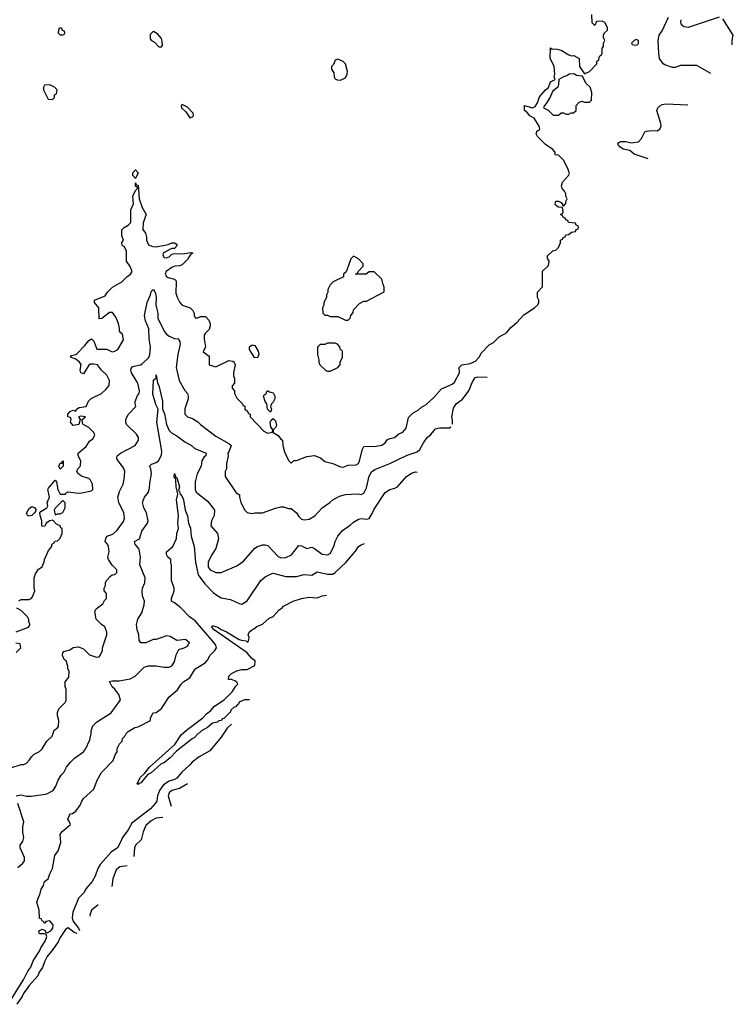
# Model space of a CAD drawing. Header units: inches. Extents: x 2348341 to 2479810, y 460419 to 613669.
# Tile 129 of 256: x 2433477 to 2438978, y 504244 to 511830. Entities that reach past the tile are written whole.
import ezdxf

# ---------------------------------------------------------------- set-up
doc = ezdxf.new("R2010")
doc.units = ezdxf.units.IN
doc.header["$MEASUREMENT"] = 0
doc.layers.add('C4530', color=7, linetype='Continuous')
doc.layers.add('C4531', color=7, linetype='Continuous')

msp = doc.modelspace()

# ---------------------------------------------------------------- linework, layer by layer
at = {"layer": 'C4530', "color": 2}
for points, elevation in [([(2433470, 507352), (2433490, 507362), (2433550, 507362), (2433566, 507370), (2433576.4, 507383.6), (2433595.3, 507430), (2433588.4, 507451.6), (2433588.4, 507528.4), (2433600.4, 507559.6), (2433623.1, 507596.9), (2433650, 507614), (2433667.3, 507652.7), (2433668, 507670), (2433700.4, 507739.6), (2433726, 507770), (2433726, 507790), (2433742, 507798), (2433747.3, 507812.7), (2433770, 507814), (2433790, 507834), (2433806, 507870), (2433806, 507910), (2433794.6, 507914.6), (2433788.7, 507930), (2433762.5, 507942.5), (2433734, 507974), (2433710, 507968.7), (2433682, 507950), (2433671.3, 507928.7), (2433650, 507926), (2433648, 507930), (2433649.2, 507970), (2433634.5, 508010), (2433632.7, 508030), (2433639.3, 508040.7), (2433688, 508070), (2433695.3, 508084.7), (2433689.1, 508110.9), (2433708, 508150), (2433693.2, 508210), (2433699.3, 508220.7), (2433750, 508282), (2433762, 508270), (2433771.3, 508210), (2433790, 508174), (2433830, 508174), (2433836.4, 508183.6), (2433850, 508191), (2433930, 508181), (2433956.5, 508183.5), (2434030, 508201), (2434042, 508210), (2434039, 508250), (2434022.7, 508282.7), (2434010, 508294), (2433958, 508310), (2433928, 508330), (2433918, 508350), (2433926, 508370), (2433947.3, 508392.7), (2433948, 508430), (2433928, 508470), (2433928.7, 508490), (2433990, 508542), (2434016.4, 508583.6), (2434040.4, 508599.6), (2434058, 508630), (2434048, 508650), (2434010, 508688), (2433966, 508710), (2433960.4, 508720.4), (2433958, 508750), (2433986, 508770), (2433950, 508775.1), (2433932, 508770), (2433944.7, 508750), (2433934, 508710), (2433890, 508702), (2433869, 508730), (2433874, 508750), (2433870, 508766), (2433848.7, 508770), (2433848.7, 508790), (2433866, 508810), (2433890, 508822), (2433910, 508814), (2433915.3, 508830), (2433937, 508843), (2433989.1, 508850.9), (2434009.1, 508890.9), (2434028.9, 508911.1), (2434108.9, 508951.1), (2434140.4, 508979.6), (2434167.3, 509012.7), (2434168.7, 509050), (2434148.7, 509090), (2434108, 509130), (2434078, 509170), (2434050, 509177), (2434024, 509176), (2434010, 509168), (2433970, 509101.2), (2433950, 509108.7), (2433942.7, 509130), (2433952, 509172), (2433939.3, 509190), (2433910, 509214), (2433868, 509230), (2433878, 509242), (2433910, 509250.7), (2433921.2, 509258.8), (2433980.2, 509319.8), (2434010, 509358), (2434030, 509372), (2434050, 509354), (2434072, 509292), (2434150, 509291.3), (2434190, 509271), (2434210, 509274.8), (2434234, 509290), (2434276.4, 509363.6), (2434270, 509406), (2434256.4, 509416.4), (2434248, 509430), (2434248, 509450), (2434238, 509490), (2434218, 509538), (2434192.9, 509572.9), (2434170, 509574), (2434110, 509528), (2434090, 509526), (2434088.7, 509610), (2434055.3, 509650), (2434055.3, 509670), (2434137.2, 509702.8), (2434154, 509730), (2434194, 509770), (2434264, 509810), (2434304, 509850), (2434331.4, 509868.6), (2434344, 509890), (2434330, 509928), (2434302, 509970), (2434302, 510000)], 78), ([(2434589, 510000), (2434590, 509998.8), (2434610, 509994.8), (2434621.3, 510000)], 78), ([(2434781.4, 510000), (2434770, 509981.2), (2434730, 509941.2), (2434710, 509932.7), (2434674, 509930), (2434650, 509921.2), (2434606.8, 509890), (2434598, 509870), (2434610, 509852), (2434622.8, 509842.8), (2434670, 509832), (2434679.8, 509819.8), (2434684.7, 509810), (2434682, 509722), (2434691.1, 509691.1), (2434712, 509650), (2434731.1, 509631.1), (2434792, 509610), (2434812, 509590), (2434822, 509570), (2434822, 509550), (2434830, 509534), (2434850, 509534), (2434870, 509542), (2434910, 509542), (2434934.8, 509514.8), (2434946, 509490), (2434946, 509470), (2434937.3, 509442.7), (2434907.1, 509412.9), (2434900.7, 509399.3), (2434900.7, 509370), (2434911, 509310), (2434891.3, 509270), (2434938, 509238), (2434938, 509170), (2434990, 509156), (2435090, 509204.7), (2435119.6, 509199.6), (2435131.6, 509191.6), (2435138, 509170), (2435124.7, 509110), (2435124.7, 509084.7), (2435132.7, 509067.3), (2435134, 509030), (2435114, 509010), (2435114, 508990), (2435134, 508970), (2435134, 508950), (2435150, 508914), (2435194, 508870), (2435198, 508858), (2435212.7, 508852.7), (2435214, 508830), (2435232.7, 508812.7), (2435238, 508798), (2435254, 508790), (2435254, 508770), (2435359.6, 508659.6), (2435390, 508644.7), (2435427.3, 508652.7), (2435428, 508670), (2435414, 508694), (2435408.7, 508730), (2435414.6, 508745.4), (2435430, 508756), (2435450, 508738), (2435456.3, 508703.7), (2435450, 508688), (2435432, 508670), (2435432, 508650), (2435470, 508626), (2435490, 508598), (2435502, 508590), (2435504.7, 508550), (2435519.8, 508499.8), (2435550, 508434), (2435570, 508414), (2435590, 508434), (2435610, 508434), (2435690, 508464.7), (2435750, 508471), (2435795.3, 508455.3), (2435830, 508424.7), (2435890, 508411.3), (2435950, 508384.7), (2435970, 508382), (2436010, 508398), (2436070, 508401), (2436088, 508410), (2436097.2, 508430), (2436119, 508521), (2436130, 508542), (2436190, 508544.7), (2436210, 508541), (2436270, 508551.3), (2436295.3, 508570), (2436310, 508592), (2436330, 508602), (2436366, 508610), (2436400.2, 508639.8), (2436430, 508652), (2436456.5, 508683.5), (2436474.6, 508765.4), (2436510, 508802), (2436550, 508822), (2436574.6, 508845.4), (2436610, 508864.7), (2436670, 508918), (2436730, 508984.7), (2436810, 509021), (2436830, 509038), (2436868, 509110), (2436866, 509150), (2436886, 509170), (2436950, 509181), (2436990, 509198), (2437018, 509230), (2437036.4, 509263.6), (2437096.4, 509323.6), (2437130, 509342), (2437174, 509386), (2437230, 509418), (2437262.7, 509457.3), (2437310, 509498), (2437363.1, 509556.9), (2437446, 509610), (2437470, 509634), (2437478, 509650), (2437478, 509670), (2437468, 509690), (2437468.4, 509731.6), (2437507.3, 509772.7), (2437508.4, 509891.6), (2437550, 509934), (2437555.3, 509950), (2437558, 509970), (2437546, 509990), (2437546, 510000)], 78), ([(2436042, 510000), (2436030, 509988), (2435999.6, 509900.4), (2435992.7, 509887.3), (2435974, 509870), (2435974, 509850), (2435894, 509810), (2435870, 509786), (2435852, 509750), (2435852, 509730), (2435842, 509710), (2435842, 509690), (2435822, 509650), (2435822, 509630), (2435812, 509610), (2435814, 509570), (2435830, 509554), (2435850, 509554), (2435870, 509542), (2435930, 509542), (2435990, 509514), (2436010, 509514), (2436026, 509530), (2436028.7, 509551.3), (2436047.3, 509572.7), (2436050, 509594), (2436096.4, 509643.6), (2436130, 509662), (2436150, 509662), (2436287.3, 509732.7), (2436288, 509770), (2436278, 509790), (2436268, 509830), (2436210, 509886), (2436170, 509886), (2436148.4, 509868.4), (2436066, 509870), (2436082, 509878), (2436086, 509890), (2436126, 509930), (2436126, 509950), (2436088.4, 509988.4), (2436065.7, 510000)], 82), ([(2433410, 506064.7), (2433490, 506091.3), (2433510, 506092), (2433530, 506102), (2433554, 506126), (2433569.1, 506150.9), (2433588, 506170), (2433630, 506192), (2433650, 506212), (2433688, 506270), (2433728, 506310), (2433743.1, 506356.9), (2433766, 506370), (2433776.4, 506383.6), (2433778, 506430), (2433768.7, 506470), (2433768.9, 506491.1), (2433780.2, 506519.8), (2433828, 506570), (2433834.6, 506585.4), (2433835.3, 506670), (2433828.4, 506691.6), (2433828.4, 506728.4), (2433856.4, 506763.6), (2433858, 506810), (2433848.9, 506828.9), (2433848.4, 506848.4), (2433835.3, 506890), (2433821.5, 506901.5), (2433808.7, 506930), (2433809, 506951), (2433819, 506961), (2433864.7, 506975.3), (2433890, 506992), (2433930, 506998), (2433970, 506982), (2434016.9, 506936.9), (2434070, 506918), (2434090, 506922), (2434098, 506930), (2434115.3, 506970), (2434115.3, 506990), (2434148.7, 507090), (2434148.4, 507111.6), (2434132.9, 507152.9), (2434108, 507170), (2434066, 507210), (2434058, 507270), (2434066, 507290), (2434118, 507330), (2434130, 507354), (2434146, 507370), (2434146, 507410), (2434128, 507430), (2434128, 507450), (2434138, 507470), (2434138, 507490), (2434146, 507510), (2434176.4, 507543.6), (2434190, 507552), (2434210, 507554), (2434226, 507570), (2434226, 507590), (2434190, 507628), (2434162, 507670), (2434158, 507690), (2434168, 507730), (2434162, 507770), (2434154, 507790), (2434137.2, 507810), (2434138, 507822), (2434148.7, 507850), (2434195.1, 507864.9), (2434230, 507898), (2434277, 507963), (2434285.2, 507990), (2434279.3, 508030), (2434241.2, 508110), (2434234, 508150), (2434245.6, 508194.4), (2434274, 508250), (2434284, 508290), (2434289, 508350), (2434277.5, 508377.5), (2434230, 508442), (2434225.6, 508454.4), (2434229.4, 508470.6), (2434255.3, 508490), (2434368.7, 508550), (2434394, 508590), (2434393.2, 508610), (2434376.6, 508636.6), (2434302, 508710), (2434295.3, 508730), (2434295.3, 508750), (2434312.9, 508787.1), (2434374, 508850), (2434368, 508870), (2434368.7, 508888.7), (2434385.4, 508934.6), (2434398, 508950), (2434401.2, 508970), (2434389.3, 509029.3), (2434339, 509110), (2434333.2, 509130), (2434336.5, 509143.5), (2434345.1, 509154.9), (2434358.9, 509161.1), (2434409.3, 509170.7), (2434422, 509178), (2434471.9, 509228.1), (2434481.2, 509250), (2434486.6, 509310), (2434476, 509370), (2434472, 509448), (2434446, 509510), (2434439, 509550), (2434459.7, 509650), (2434487, 509710), (2434490, 509734), (2434496.4, 509743.6), (2434510, 509751.3), (2434523.5, 509723.5), (2434530.4, 509690.4), (2434527, 509630), (2434543.6, 509570), (2434543.1, 509530), (2434590.8, 509430), (2434610, 509406), (2434630.5, 509390.5), (2434670, 509374), (2434698, 509370), (2434711, 509350), (2434714.8, 509330), (2434696, 509250), (2434682.8, 509150), (2434706, 509050), (2434750, 508972), (2434771, 508950), (2434776, 508930), (2434776, 508910), (2434751.6, 508831.6), (2434751.3, 508791.3), (2434771.1, 508771.1), (2434810, 508758), (2434850, 508731), (2434871.3, 508710), (2434990, 508621), (2435090, 508564), (2435106.8, 508550), (2435093.4, 508506.6), (2435081, 508490), (2435084.7, 508470), (2435071.1, 508408.9), (2435071, 508370), (2435061, 508350), (2435061, 508310), (2435145.4, 508185.4), (2435172, 508170), (2435172, 508150), (2435182, 508110), (2435212, 508050), (2435230, 508032), (2435270, 508024.7), (2435291.1, 508031.1), (2435350, 508031.3), (2435450, 508066), (2435490, 508076), (2435510, 508076), (2435550, 508064.7), (2435570, 508064.7), (2435610, 508031), (2435630, 508001), (2435650, 507982.8), (2435670, 507976), (2435710, 507981), (2435752.9, 508007.1), (2435808, 508070), (2435868, 508110), (2435890, 508131.3), (2435942, 508158), (2435990, 508171), (2436035.3, 508175.3), (2436090, 508176), (2436110, 508171), (2436130, 508181), (2436150, 508222), (2436170, 508312), (2436190, 508346), (2436215.5, 508364.5), (2436330, 508410.8), (2436464.8, 508475.2), (2436540.2, 508499.8), (2436562.7, 508517.3), (2436589.5, 508570.5), (2436619, 508610), (2436646.3, 508633.7), (2436683.2, 508676.8), (2436713.6, 508686.4), (2436790, 508686), (2436799.6, 508694)], 74), ([(2433449.5, 505850.5), (2433490, 505858), (2433530, 505846.8), (2433566.4, 505846.4), (2433676.5, 505863.5), (2433692.9, 505867.1), (2433735.3, 505890), (2433756.5, 505923.5), (2433775.3, 505970), (2433798, 506010), (2433818, 506030), (2433838, 506070), (2433868.7, 506110), (2433900.2, 506139.8), (2433968.7, 506190), (2433984, 506210), (2434018.6, 506281.4), (2434028.9, 506328.9), (2434029.1, 506350.9), (2434042, 506390), (2434070, 506418), (2434182, 506490), (2434250, 506582), (2434254, 506590), (2434241.2, 506630), (2434212.1, 506672.1), (2434189.3, 506690), (2434170, 506731.3), (2434190, 506736), (2434243.1, 506736.9), (2434330, 506751.3), (2434368.4, 506771.6), (2434438, 506842), (2434468.9, 506851.1), (2434530, 506851.3), (2434590, 506841), (2434630, 506841), (2434650, 506852), (2434670, 506882), (2434683.1, 506936.9), (2434703.1, 506976.9), (2434746, 506990), (2434770, 507002), (2434775.3, 507010), (2434778, 507022), (2434786, 507030), (2434755.3, 507055.3), (2434690, 507048), (2434636.4, 507076.4), (2434610, 507082), (2434530, 507055.3), (2434506, 507054), (2434450, 507028.7), (2434410, 507028), (2434398, 507050), (2434395.3, 507090), (2434382, 507130), (2434378, 507170), (2434382, 507190), (2434388.7, 507210), (2434420.2, 507259.8), (2434438, 507322), (2434439, 507350), (2434425.2, 507390), (2434422, 507430), (2434424, 507450), (2434442, 507490), (2434444, 507530), (2434404, 507630), (2434409, 507690), (2434397.2, 507750), (2434368.7, 507790), (2434362, 507810), (2434402, 507830), (2434419, 507890), (2434462, 507950), (2434469, 507970), (2434454, 508030), (2434434, 508070), (2434424, 508110), (2434439, 508150), (2434469.1, 508190.9), (2434478, 508222), (2434480.2, 508259.8), (2434494, 508330), (2434488.7, 508370), (2434478, 508390), (2434494.6, 508405.4), (2434530, 508418), (2434548, 508430), (2434570, 508474), (2434573.8, 508506.2), (2434534, 508730), (2434543.7, 508830), (2434526.2, 508866.2), (2434504.4, 508944.4), (2434508.5, 509051.5), (2434528.7, 509070), (2434530, 509094), (2434538.8, 509030), (2434550, 509011.3), (2434579.5, 508890), (2434578.8, 508830), (2434593.4, 508793.4), (2434610, 508712), (2434630, 508664.7), (2434647.5, 508647.5), (2434690, 508624.7), (2434750, 508578), (2434802, 508550), (2434826.8, 508526.8), (2434914, 508490), (2434911.3, 508470), (2434898.8, 508461.2), (2434881, 508430), (2434876, 508390), (2434846, 508330), (2434831.3, 508270), (2434831.3, 508210), (2434838, 508190), (2434922, 508122), (2434951.3, 508090), (2434978, 508050), (2434976, 508010), (2434956, 507970), (2434951.1, 507931.1), (2435001, 507870), (2435010.6, 507830), (2434990, 507755.3), (2434956.7, 507703.3), (2434930.7, 507650), (2434930.6, 507610.6), (2434946, 507590), (2434990, 507570.8), (2435030, 507571), (2435150, 507622.8), (2435203.2, 507656.8), (2435290, 507758), (2435310, 507771.3), (2435350, 507784.7), (2435370, 507784.7), (2435390, 507778), (2435470, 507694.8), (2435490, 507684), (2435530, 507686.8), (2435572.5, 507707.5), (2435630, 507778), (2435650, 507776), (2435690, 507756), (2435730, 507766), (2435750, 507756), (2435810, 507710.8), (2435850, 507706), (2435870, 507718), (2435899.3, 507770), (2435909.4, 507810.6), (2435929, 507850), (2435965.6, 507894.4), (2436025.6, 507934.4), (2436050, 507958), (2436090, 507981), (2436110, 507986), (2436150, 507982.8), (2436170, 507986.8), (2436195.3, 508024.7), (2436210, 508058), (2436293.6, 508186.4), (2436330, 508211), (2436370, 508221), (2436390, 508231.3), (2436458, 508310), (2436502, 508338), (2436530, 508346), (2436542, 508344.6)], 70), ([(2436814.1, 508713.7), (2436814.6, 508745.4), (2436809, 508770), (2436822, 508838), (2436842, 508870), (2436890, 508906), (2436918.9, 508941.1), (2436943.2, 508976.8), (2436965.4, 509034.6), (2436987.2, 509072.8), (2437010, 509079.1), (2437080.7, 509075.3)], 74), ([(2433391.9, 504248.1), (2433510, 504438), (2433540.1, 504499.9), (2433564, 504530), (2433580.9, 504579.1), (2433630, 504652), (2433640.9, 504679.1), (2433674, 504730), (2433686, 504766), (2433682, 504782), (2433670, 504786), (2433630, 504786), (2433626, 504810), (2433650, 504822), (2433672.7, 504812.7), (2433678, 504798), (2433690, 504794), (2433718, 504810), (2433734, 504830), (2433736.4, 504856.4), (2433710, 504886), (2433678, 504882), (2433670, 504866), (2433662, 504882), (2433650, 504886), (2433642, 504902), (2433630, 504906), (2433628.7, 504970), (2433609.3, 505030.7), (2433622, 505070), (2433633.2, 505086.8), (2433642, 505130), (2433660.2, 505159.8), (2433669, 505190), (2433698, 505210), (2433709, 505250), (2433729.3, 505290.7), (2433749.4, 505390.6), (2433773.2, 505426.8), (2433795.3, 505490), (2433789, 505551), (2433805.2, 505574.8), (2433868, 505630), (2433862, 505650), (2433848.7, 505670), (2433860.2, 505699.8), (2433868, 505710), (2433885.2, 505714.8), (2433910, 505732), (2433943.1, 505776.9), (2433955.3, 505810), (2433968.7, 505830), (2434050, 505902), (2434075.3, 505970), (2434108, 506030), (2434198, 506122), (2434215.3, 506170), (2434228, 506190), (2434230, 506214), (2434248, 506250), (2434268, 506270), (2434269.1, 506290.9), (2434288, 506310), (2434298, 506330), (2434314.6, 506345.4), (2434364.7, 506375.3), (2434390, 506382), (2434486, 506430), (2434486, 506450), (2434506, 506490), (2434530, 506492), (2434570, 506522), (2434630, 506612), (2434692.9, 506667.1), (2434722, 506710), (2434742, 506730), (2434790, 506758), (2434823.2, 506816.8), (2434835.3, 506830), (2434906.3, 506873.7), (2434925.6, 506894.4), (2434946.3, 506933.7), (2434982, 506970), (2434994, 506990), (2434989, 507010), (2434977.2, 507030), (2434830, 507197.2), (2434785.2, 507230), (2434718.6, 507298.6), (2434670, 507338), (2434648, 507350), (2434648, 507370), (2434668.7, 507430), (2434668.7, 507450), (2434648.7, 507510), (2434648.4, 507628.4), (2434642, 507650), (2434642, 507670), (2434619, 507690), (2434609, 507710), (2434608.7, 507730), (2434658, 507770), (2434687.3, 507832.7), (2434688, 507870), (2434702, 507910), (2434697.2, 507950), (2434702.7, 508010), (2434687, 508130), (2434695.3, 508175.3), (2434682.4, 508230), (2434682, 508282), (2434678, 508298), (2434670, 508298), (2434667.9, 508307.9), (2434670, 508334), (2434682, 508302), (2434690, 508302), (2434710.4, 508230), (2434702, 508202), (2434710, 508194), (2434715.3, 508175.3), (2434730, 508156.3), (2434740.3, 508130), (2434752.2, 508050), (2434770, 508006), (2434779.5, 507950), (2434793.4, 507913.4), (2434798.3, 507850), (2434821.1, 507770), (2434831.8, 507650), (2434853.5, 507553.5), (2434904.1, 507484.1), (2434970, 507416), (2434995.9, 507395.9), (2435030, 507374.8), (2435103.5, 507363.5), (2435170, 507331), (2435190, 507326), (2435230, 507351.3), (2435335.3, 507510), (2435370, 507538), (2435410, 507558), (2435430, 507564.7), (2435530, 507538.8), (2435610, 507538.8), (2435670, 507554.8), (2435730, 507551), (2435770, 507574.8), (2435850, 507557.3), (2435890, 507558.8), (2435909.5, 507570.5), (2435992.1, 507647.9), (2436065.6, 507734.4), (2436089.4, 507770.6), (2436110, 507784.7), (2436135.6, 507793.2)], 66), ([(2435248.1, 506589.2), (2435210, 506589), (2435170, 506572.7), (2435164.7, 506555.3), (2435154, 506550), (2435143.6, 506536.4), (2435130, 506534), (2435106, 506510), (2435103.6, 506496.4), (2435050, 506446), (2435038, 506442), (2435034, 506430), (2435012.7, 506427.3), (2435002, 506418), (2434964.7, 506410), (2434924, 506376), (2434878, 506350), (2434864.5, 506335.5), (2434852, 506330), (2434822.8, 506297.2), (2434806, 506290), (2434687, 506193), (2434637.3, 506142.7), (2434593.7, 506106.3), (2434566.2, 506093.8), (2434492.2, 506027.8), (2434465.2, 506014.8), (2434410.4, 505949.6), (2434394.8, 505945.2), (2434390, 505938), (2434383.1, 505943.1), (2434407, 505990), (2434439.1, 506020.9), (2434477, 506070), (2434673.6, 506246.4), (2434721.1, 506318.9), (2434763.5, 506356.5), (2434889, 506450), (2434917.5, 506482.5), (2434950, 506506.8), (2434980.1, 506539.9), (2435054, 506590), (2435114, 506650), (2435144, 506696), (2435158, 506710), (2435150, 506726), (2435136.4, 506736.4), (2435110, 506746), (2435087.3, 506747.3), (2435090, 506772), (2435110, 506792), (2435150, 506812), (2435190, 506822), (2435230, 506822), (2435290, 506854), (2435292.7, 506890), (2435266.8, 506906.8), (2435230, 506952.3), (2434977.2, 507130), (2434959, 507150), (2434961.2, 507158.8), (2434970, 507161), (2435004.7, 507150), (2435030, 507130.7), (2435072.4, 507112.4), (2435170, 507054.8), (2435188.2, 507048.2), (2435224.7, 507044.7), (2435230, 507034), (2435242, 507038), (2435246, 507070), (2435238, 507090), (2435246, 507110), (2435266, 507130), (2435283.1, 507136.9), (2435304.7, 507155.3), (2435348.4, 507171.6), (2435400.2, 507219.8), (2435430, 507232), (2435476.4, 507283.6), (2435500.4, 507299.6), (2435510, 507312), (2435586, 507350), (2435649.1, 507370.9), (2435710, 507381), (2435770, 507376), (2435810, 507390.8), (2435842.1, 507395.1)], 62), ([(2433450, 507114), (2433546, 507150), (2433558, 507170), (2433548.4, 507188.4), (2433547.3, 507207.3), (2433538, 507230), (2433490, 507278), (2433456.4, 507296.4)], 78), ([(2433450, 506954), (2433486, 506990), (2433482, 507022), (2433447.3, 507027.3)], 78), ([(2435110, 506401.7), (2435076, 506370), (2435030, 506301.2), (2434942.9, 506197.1), (2434860.7, 506150), (2434806.8, 506110), (2434790, 506089), (2434726.6, 506033.4), (2434690, 505986), (2434670, 505974.7), (2434630, 505962.4), (2434586.5, 505933.5), (2434554, 505890), (2434539.3, 505850), (2434533.4, 505810), (2434522.8, 505790), (2434486.8, 505750), (2434340.9, 505639.1), (2434312.5, 505587.5), (2434270.7, 505530), (2434252.8, 505487.2), (2434230.6, 505449.4), (2434183.1, 505416.9), (2434098.5, 505321.5), (2434080.7, 505290), (2434058.8, 505230), (2434036, 505190), (2433987.5, 505132.5), (2433973.7, 505106.3), (2433930, 505062), (2433886.7, 504953.3), (2433882, 504910), (2433886.4, 504886.4), (2433930.4, 504830.4), (2433938.8, 504813)], 66), ([(2434771.5, 505942.6), (2434710, 505906), (2434650, 505891.8), (2434630, 505873.2), (2434623, 505850), (2434644.9, 505770.8)], 70), ([(2433462, 505298), (2433502, 505330), (2433515.3, 505350), (2433514, 505374), (2433482, 505450), (2433482, 505470), (2433502, 505498), (2433508.7, 505530), (2433502, 505570), (2433502, 505610), (2433508.7, 505650), (2433464, 505790)], 70), ([(2434579.8, 505682.5), (2434530, 505678), (2434490, 505656), (2434450, 505621.2), (2434428.5, 505571.5), (2434414, 505510), (2434370.5, 505469.5), (2434362, 505450), (2434358, 505381.7)], 70), ([(2434305.5, 505310.4), (2434250, 505304), (2434221.4, 505278.6), (2434194.8, 505210), (2434189, 505152.5)], 70), ([(2434083.7, 505009.5), (2434031, 504970), (2434018.8, 504930), (2434019.9, 504922.9)], 70), ([(2433920.9, 504788.6), (2433897.5, 504797.5), (2433850, 504832), (2433830, 504821.2), (2433790, 504759), (2433775.2, 504724.8), (2433734.2, 504665.8), (2433688.7, 504611.3), (2433668.5, 504571.5), (2433653.7, 504526.3), (2433628.2, 504491.8), (2433616.3, 504463.7), (2433550, 504389), (2433535.8, 504364.2), (2433508.3, 504331.7), (2433495.8, 504304.2), (2433456.4, 504243.6)], 66)]:
    msp.add_lwpolyline(points, dxfattribs=dict(at, elevation=elevation))
for points, elevation in [([(2435310, 509224), (2435286.6, 509226.6), (2435249.1, 509289.1), (2435249.2, 509310), (2435270, 509326), (2435290, 509318.8), (2435316.1, 509276.1), (2435320.7, 509250)], 78), ([(2435910, 509338), (2435850, 509338), (2435830, 509328), (2435792.7, 509327.3), (2435772.7, 509307.3), (2435772, 509250), (2435782, 509210), (2435782, 509190), (2435792, 509170), (2435834, 509130), (2435850, 509122), (2435870, 509122), (2435928.9, 509151.1), (2435948, 509170), (2435948.9, 509191.1), (2435966, 509230), (2435966, 509270), (2435962, 509282), (2435950, 509286), (2435946, 509310), (2435926, 509330)], 82), ([(2435410, 508806), (2435388.7, 508830), (2435382, 508870), (2435369, 508889), (2435357.2, 508930), (2435360.9, 508939.1), (2435378, 508950), (2435386, 508970), (2435389.1, 508970.9), (2435402, 508962), (2435430, 508956), (2435444, 508930), (2435444, 508910), (2435430, 508882), (2435418, 508870), (2435411.3, 508850), (2435418, 508830)], 78), ([(2433790, 508366), (2433778, 508390), (2433790, 508412), (2433806, 508414), (2433806, 508426), (2433811.6, 508431.6), (2433812, 508390)], 78), ([(2433545.6, 508005.6), (2433534.6, 508014.6), (2433529, 508029), (2433550, 508064.7), (2433570, 508078), (2433591.1, 508071.1), (2433604.7, 508050), (2433592, 508030), (2433570, 508009.3)], 78), ([(2433810, 508126), (2433750, 508066), (2433742, 508050), (2433750, 508014), (2433770, 508022), (2433790, 508022), (2433810, 508034), (2433828, 508070), (2433827.3, 508107.3)], 78)]:
    msp.add_lwpolyline(points, close=True, dxfattribs=dict(at, elevation=elevation))
at = {"layer": 'C4531', "color": 2}
for points, elevation in [([(2437546, 510000), (2437546, 510010), (2437586, 510050), (2437610, 510054), (2437630, 510074), (2437646, 510110), (2437646, 510130), (2437662, 510138), (2437667.3, 510152.7), (2437682, 510158), (2437687.3, 510172.7), (2437710, 510174), (2437730, 510194), (2437762, 510198), (2437767.3, 510212.7), (2437782, 510218), (2437786, 510230), (2437782, 510242), (2437767.3, 510247.3), (2437762, 510262), (2437707.3, 510267.3), (2437702, 510282), (2437687.3, 510287.3), (2437682, 510302), (2437667.3, 510307.3), (2437662, 510322), (2437646, 510330), (2437662, 510338), (2437666, 510350), (2437662, 510382), (2437630, 510386), (2437610, 510398), (2437605.2, 510410), (2437610, 510431), (2437630.9, 510430.9), (2437650, 510422), (2437670, 510394), (2437687.3, 510412.7), (2437688, 510430), (2437698, 510450), (2437688, 510470), (2437687.3, 510487.3), (2437678, 510510), (2437658, 510530), (2437654, 510550), (2437662, 510578), (2437708.7, 510630), (2437714.6, 510645.4), (2437703.1, 510683.1), (2437668.4, 510748.4), (2437630, 510786), (2437606, 510790), (2437606, 510810), (2437586, 510830), (2437529.2, 510869.2), (2437468, 510930), (2437458, 510950), (2437467.3, 510972.7), (2437482, 510978), (2437486, 510990), (2437482, 511010), (2437442, 511070), (2437409, 511089), (2437392.9, 511112.9), (2437369.2, 511129.2), (2437368, 511170), (2437430, 511151.3), (2437450, 511162), (2437468.7, 511190), (2437483.2, 511236.8), (2437529.2, 511290.8), (2437553.2, 511306.8), (2437568, 511350), (2437606, 511370), (2437598, 511390), (2437602, 511410), (2437598, 511470), (2437567.3, 511532.7), (2437568, 511612), (2437582, 511602), (2437610, 511606), (2437650, 511594), (2437710, 511558), (2437730, 511552), (2437750, 511554), (2437790, 511532), (2437791.3, 511470), (2437830, 511414), (2437870, 511432), (2437926, 511490), (2437926, 511510), (2437942, 511518), (2437946, 511550), (2437962, 511558), (2437967.3, 511572.7), (2437968, 511610), (2437976.4, 511623.6), (2437978, 511650), (2437988, 511670), (2437978, 511690), (2437978, 511710), (2437986, 511730), (2438008, 511750), (2438008, 511770), (2437988.4, 511808.4), (2437970, 511818), (2437924.7, 511815.3), (2437910, 511786), (2437890, 511806), (2437888.7, 511870)], 78), ([(2438805.3, 511414.9), (2438696.4, 511476.4), (2438570, 511478), (2438530, 511462), (2438510, 511462), (2438450, 511482), (2438438, 511490), (2438409, 511530), (2438402.7, 511570), (2438399.3, 511670), (2438405.2, 511710), (2438430, 511744.7), (2438478.4, 511850)], 74), ([(2438870, 511848.7), (2438630, 511769.7), (2438595.6, 511775.6), (2438579.3, 511790), (2438572.7, 511810), (2438576, 511830)], 70), ([(2438968.7, 511636.6), (2438968.7, 511670), (2438978, 511710), (2438897.2, 511837.2)], 70), ([(2438321, 510757.9), (2438214.5, 510794.5), (2438181.2, 510821.2), (2438130, 510833.2), (2438104, 510850), (2438088.7, 510871.3), (2438095.3, 510884.7), (2438110, 510890.8), (2438150.7, 510890.7), (2438190, 510881), (2438246, 510890), (2438270, 510914), (2438295.3, 510964.7), (2438309.2, 510970.8), (2438350, 510976.3), (2438390, 510974.8), (2438412.3, 510987.7), (2438421.2, 511010), (2438419.3, 511030), (2438389, 511130), (2438395.3, 511150), (2438412.9, 511167.1), (2438430, 511176), (2438458, 511182), (2438628.3, 511174.9)], 74), ([(2434302, 510000), (2434302, 510050), (2434282, 510082), (2434268, 510090), (2434266, 510110), (2434278, 510130), (2434264.7, 510164.7), (2434264, 510210), (2434282, 510230), (2434314, 510246), (2434333.3, 510266.7), (2434335.1, 510364.9), (2434354.5, 510410), (2434349.3, 510470), (2434370, 510514), (2434386, 510530), (2434382, 510542), (2434370, 510546), (2434370, 510574), (2434378, 510558), (2434390, 510554), (2434399.1, 510450), (2434421.7, 510381.7), (2434451.3, 510330), (2434430, 510266), (2434427.1, 510212.9), (2434446.4, 510186.4), (2434454.4, 510154.4), (2434454.8, 510130), (2434470, 510096), (2434503, 510083), (2434530, 510079.1), (2434622, 510098), (2434650, 510111), (2434670, 510111.3), (2434683.6, 510103.6), (2434691.3, 510090), (2434670, 510068), (2434650, 510068), (2434585.2, 510034.8), (2434582, 510018), (2434584.9, 510004.9), (2434589, 510000)], 78), ([(2434621.3, 510000), (2434630, 510004), (2434650, 510022.8), (2434670, 510027.3), (2434734.8, 510025.2), (2434796.9, 510036.9), (2434811.6, 510031.6), (2434796, 510024), (2434781.4, 510000)], 78), ([(2436065.7, 510000), (2436050, 510008), (2436042, 510000)], 82)]:
    msp.add_lwpolyline(points, dxfattribs=dict(at, elevation=elevation))
for points, elevation in [([(2433790, 511766), (2433778, 511762), (2433774, 511730), (2433790, 511714), (2433810, 511714), (2433822, 511718), (2433826, 511730), (2433822, 511742), (2433807.3, 511747.3), (2433802, 511762)], 82), ([(2434510, 511738), (2434503.6, 511736.4), (2434483.6, 511716.4), (2434483.6, 511683.6), (2434494, 511670), (2434516.9, 511656.9), (2434550, 511622), (2434570, 511622), (2434578, 511630), (2434576.4, 511663.6), (2434570, 511686), (2434540.4, 511720.4)], 82), ([(2438230, 511678), (2438214, 511670), (2438194, 511650), (2438198, 511638), (2438230, 511634), (2438242, 511638), (2438246, 511650), (2438246, 511670)], 78), ([(2435930, 511526), (2435910, 511518), (2435896, 511484), (2435882, 511470), (2435882, 511450), (2435899.6, 511419.6), (2435902, 511390), (2435910, 511374), (2435925.4, 511365.4), (2435950, 511364.7), (2435990, 511382), (2436002, 511410), (2436004, 511430), (2435988, 511490), (2435970, 511508)], 82), ([(2437750, 511413.2), (2437714, 511410), (2437701, 511399), (2437670, 511388.7), (2437632, 511368), (2437631.3, 511330), (2437624.7, 511310), (2437584, 511276), (2437567.5, 511232.5), (2437536, 511184), (2437522, 511170), (2437514, 511150), (2437550, 511134), (2437590, 511094), (2437630, 511094), (2437650, 511112), (2437670, 511112), (2437690, 511102), (2437710, 511102), (2437728.4, 511111.6), (2437747.3, 511112.7), (2437766, 511130), (2437766, 511170), (2437787.3, 511192.7), (2437810, 511202), (2437830, 511194), (2437870, 511194), (2437886, 511210), (2437888, 511270), (2437875.3, 511310), (2437840.1, 511340.1), (2437814.6, 511394.6), (2437770, 511399)], 78), ([(2433710, 511328), (2433670, 511326), (2433662, 511310), (2433662, 511290), (2433683.6, 511243.6), (2433698, 511218), (2433730, 511214), (2433746, 511230), (2433746, 511250), (2433762, 511258), (2433766, 511290), (2433746, 511310)], 82), ([(2434730, 511175.3), (2434722, 511170), (2434724.7, 511150), (2434758.8, 511118.8), (2434790, 511074), (2434810, 511082), (2434818, 511090), (2434815.3, 511110), (2434770, 511155.3)], 82), ([(2434370, 510606), (2434349, 510630), (2434349.3, 510650.7), (2434370, 510672), (2434391, 510650)], 78)]:
    msp.add_lwpolyline(points, close=True, dxfattribs=dict(at, elevation=elevation))

doc.saveas('drawing.dxf')
